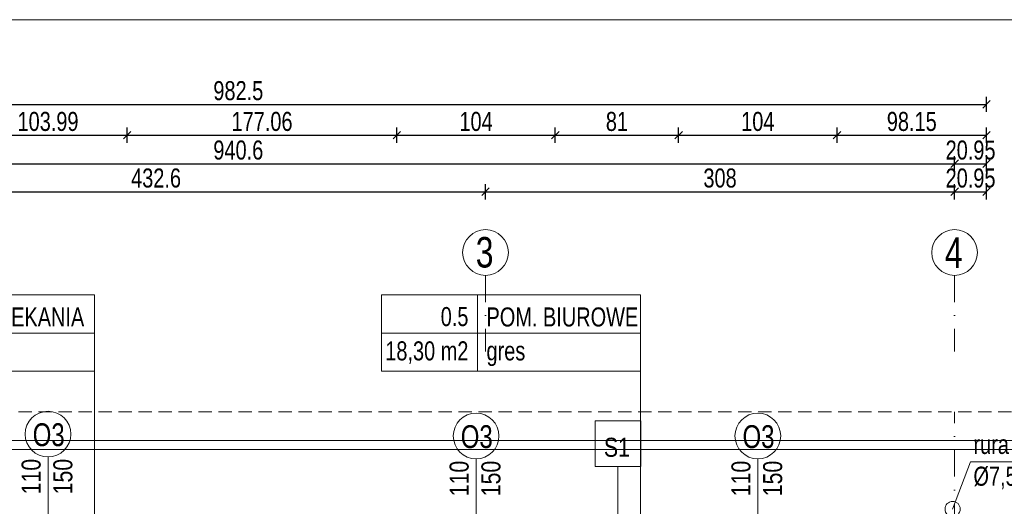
# Model space of a CAD drawing. Header units: inches. Extents: x 53031 to 98566, y -51777 to -15616.
# Tile 30 of 45: x 53930 to 54576, y -16657 to -16337. Entities that reach past the tile are written whole.
import ezdxf
from ezdxf.enums import TextEntityAlignment as Align

# ---------------------------------------------------------------- set-up
doc = ezdxf.new("R2010")
doc.units = ezdxf.units.IN
doc.header["$MEASUREMENT"] = 0
doc.linetypes.add('DASHDOT', pattern=[1, 0.5, -0.25, 0, -0.25])
doc.linetypes.add('HIDDEN', pattern=[0.375, 0.25, -0.125])
doc.layers.get('0').update_dxf_attribs({"lineweight": 0})
doc.layers.get('Defpoints').update_dxf_attribs({"lineweight": 0})
for name, color, linetype, lineweight in [('13a-opisy przekrój', 63, 'Continuous', 5), ('A--tabelka rysunku', 7, 'Continuous', 0), ('A35-rura spustowa', 2, 'Continuous', 0), ('A36-obrzeże', 252, 'Continuous', 0), ('A8-opisy pomieszczeń', 31, 'Continuous', 0), ('p--dach', 2, 'Continuous', 30), ('p--opis okna', 181, 'Continuous', 0), ('p--opisy dodatkowe', 62, 'Continuous', 0), ('p--opisy pomieszczeń', 31, 'Continuous', 0), ('p--osie konstr', 11, 'DASHDOT', 15), ('p--osie konstr.-NR', 1, 'DASHDOT', 15), ('p--wymiary-1-50', 5, 'Continuous', 0)]:
    doc.layers.add(name, color=color, linetype=linetype, lineweight=lineweight)
doc.styles.add('1-100', font='arial.ttf', dxfattribs={"width": 0.75, "height": 18})
doc.styles.add('1-50', font='arial.ttf', dxfattribs={"width": 0.75, "height": 12.5})
doc.styles.get("Standard").update_dxf_attribs({"font": 'arial.ttf', "width": 0.75})
doc.dimstyles.new('1-50', dxfattribs={"dimtxt": 12.5, "dimasz": 5, "dimexe": 5, "dimexo": 5, "dimgap": 0.09, "dimtad": 0, "dimdsep": 46, "dimtxsty": '1-50', "dimblk": 'OBLIQUE', "dimcen": 0.09, "dimadec": 0, "dimazin": 0, "dimtfac": 1, "dimtdec": 4, "dimtix": 1, "dimtmove": 2, "dimatfit": 3, "dimldrblk": 'OBLIQUE', "dimfxl": 5, "dimfxlon": 1, "dimtvp": 0.7, "dimtolj": 1, "dimtzin": 0, "dimarcsym": 0})

# ---------------------------------------------------------------- blocks, each defined once
blk = doc.blocks.new('_OBLIQUE')
at = {"color": 0, "linetype": 'ByBlock', "lineweight": -2}
for p, q in [((-0.5, -0.5), (0.5, 0.5)), ((0, 0), (0, 0))]:
    blk.add_line(p, q, dxfattribs=at)
blk = doc.blocks.new('*D786')
at = {"layer": 'Defpoints', "color": 0}
for p in [(54235.63, -16450.38), (53803.03, -16464.44), (54235.63, -16464.44)]:
    blk.add_point(p, dxfattribs=at)
at = {"layer": 'p--wymiary-1-50', "color": 0, "lineweight": -2}
for p, q in [((53803.03, -16455.38), (53803.03, -16445.38)), ((54235.63, -16455.38), (54235.63, -16445.38)), ((53803.03, -16450.38), (54235.63, -16450.38))]:
    blk.add_line(p, q, dxfattribs=at)
at = {"layer": 'p--wymiary-1-50', "color": 0, "lineweight": -2, "xscale": 5, "yscale": 5, "zscale": 5, "rotation": 180}
blk.add_blockref('_OBLIQUE', (53803.03, -16450.38), dxfattribs=at)
at = {"layer": 'p--wymiary-1-50', "color": 0, "lineweight": -2, "xscale": 5, "yscale": 5, "zscale": 5}
blk.add_blockref('_OBLIQUE', (54235.63, -16450.38), dxfattribs=at)
at = {"layer": 'p--wymiary-1-50', "color": 0, "insert": (54019.33, -16441.44), "char_height": 12.5, "attachment_point": 5, "style": '1-50'}
blk.add_mtext('\\A1;432.6', dxfattribs=at)
blk = doc.blocks.new('*D787')
at = {"layer": 'Defpoints', "color": 0}
for p in [(54543.63, -16450.38), (54235.63, -16464.44), (54543.63, -16464.44)]:
    blk.add_point(p, dxfattribs=at)
at = {"layer": 'p--wymiary-1-50', "color": 0, "lineweight": -2}
for p, q in [((54235.63, -16455.38), (54235.63, -16445.38)), ((54543.63, -16455.38), (54543.63, -16445.38)), ((54235.63, -16450.38), (54543.63, -16450.38))]:
    blk.add_line(p, q, dxfattribs=at)
at = {"layer": 'p--wymiary-1-50', "color": 0, "lineweight": -2, "xscale": 5, "yscale": 5, "zscale": 5, "rotation": 180}
blk.add_blockref('_OBLIQUE', (54235.63, -16450.38), dxfattribs=at)
at = {"layer": 'p--wymiary-1-50', "color": 0, "lineweight": -2, "xscale": 5, "yscale": 5, "zscale": 5}
blk.add_blockref('_OBLIQUE', (54543.63, -16450.38), dxfattribs=at)
at = {"layer": 'p--wymiary-1-50', "color": 0, "insert": (54389.63, -16441.44), "char_height": 12.5, "attachment_point": 5, "style": '1-50'}
blk.add_mtext('\\A1;308', dxfattribs=at)
blk = doc.blocks.new('*D788')
at = {"layer": 'Defpoints', "color": 0}
for p in [(54543.63, -16432.01), (53603.03, -16455.38), (54543.63, -16455.38)]:
    blk.add_point(p, dxfattribs=at)
at = {"layer": 'p--wymiary-1-50', "color": 0, "lineweight": -2}
for p, q in [((53603.03, -16437.01), (53603.03, -16427.01)), ((54543.63, -16437.01), (54543.63, -16427.01)), ((53603.03, -16432.01), (54543.63, -16432.01))]:
    blk.add_line(p, q, dxfattribs=at)
at = {"layer": 'p--wymiary-1-50', "color": 0, "lineweight": -2, "xscale": 5, "yscale": 5, "zscale": 5, "rotation": 180}
blk.add_blockref('_OBLIQUE', (53603.03, -16432.01), dxfattribs=at)
at = {"layer": 'p--wymiary-1-50', "color": 0, "lineweight": -2, "xscale": 5, "yscale": 5, "zscale": 5}
blk.add_blockref('_OBLIQUE', (54543.63, -16432.01), dxfattribs=at)
at = {"layer": 'p--wymiary-1-50', "color": 0, "insert": (54073.33, -16423.08), "char_height": 12.5, "attachment_point": 5, "style": '1-50'}
blk.add_mtext('\\A1;940.6', dxfattribs=at)
blk = doc.blocks.new('*D792')
at = {"layer": 'Defpoints', "color": 0}
for p in [(54564.58, -16393.02), (53582.08, -16416.37), (54564.58, -16416.37)]:
    blk.add_point(p, dxfattribs=at)
at = {"layer": 'p--wymiary-1-50', "color": 0, "lineweight": -2}
for p, q in [((53582.08, -16398.02), (53582.08, -16388.02)), ((54564.58, -16398.02), (54564.58, -16388.02)), ((53582.08, -16393.02), (54564.58, -16393.02))]:
    blk.add_line(p, q, dxfattribs=at)
at = {"layer": 'p--wymiary-1-50', "color": 0, "lineweight": -2, "xscale": 5, "yscale": 5, "zscale": 5, "rotation": 180}
blk.add_blockref('_OBLIQUE', (53582.08, -16393.02), dxfattribs=at)
at = {"layer": 'p--wymiary-1-50', "color": 0, "lineweight": -2, "xscale": 5, "yscale": 5, "zscale": 5}
blk.add_blockref('_OBLIQUE', (54564.58, -16393.02), dxfattribs=at)
at = {"layer": 'p--wymiary-1-50', "color": 0, "insert": (54073.33, -16384.09), "char_height": 12.5, "attachment_point": 5, "style": '1-50'}
blk.add_mtext('\\A1;982.5', dxfattribs=at)
blk = doc.blocks.new('*D795')
at = {"layer": 'Defpoints', "color": 0}
for p in [(54564.58, -16432.01), (54543.63, -16443.26), (54564.58, -16443.26)]:
    blk.add_point(p, dxfattribs=at)
at = {"layer": 'p--wymiary-1-50', "color": 0, "lineweight": -2}
for p, q in [((54543.63, -16437.01), (54543.63, -16427.01)), ((54564.58, -16437.01), (54564.58, -16427.01)), ((54543.63, -16432.01), (54564.58, -16432.01))]:
    blk.add_line(p, q, dxfattribs=at)
at = {"layer": 'p--wymiary-1-50', "color": 0, "lineweight": -2, "xscale": 5, "yscale": 5, "zscale": 5}
blk.add_blockref('_OBLIQUE', (54543.63, -16432.01), dxfattribs=at)
at = {"layer": 'p--wymiary-1-50', "color": 0, "lineweight": -2, "xscale": 5, "yscale": 5, "zscale": 5, "rotation": 180}
blk.add_blockref('_OBLIQUE', (54564.58, -16432.01), dxfattribs=at)
at = {"layer": 'p--wymiary-1-50', "color": 0, "insert": (54554.11, -16423.08), "char_height": 12.5, "attachment_point": 5, "style": '1-50'}
blk.add_mtext('\\A1;20.95', dxfattribs=at)
blk = doc.blocks.new('*D796')
at = {"layer": 'Defpoints', "color": 0}
for p in [(54564.58, -16450.38), (54543.63, -16461.62), (54564.58, -16461.62)]:
    blk.add_point(p, dxfattribs=at)
at = {"layer": 'p--wymiary-1-50', "color": 0, "lineweight": -2}
for p, q in [((54543.63, -16455.38), (54543.63, -16445.38)), ((54564.58, -16455.38), (54564.58, -16445.38)), ((54543.63, -16450.38), (54564.58, -16450.38))]:
    blk.add_line(p, q, dxfattribs=at)
at = {"layer": 'p--wymiary-1-50', "color": 0, "lineweight": -2, "xscale": 5, "yscale": 5, "zscale": 5}
blk.add_blockref('_OBLIQUE', (54543.63, -16450.38), dxfattribs=at)
at = {"layer": 'p--wymiary-1-50', "color": 0, "lineweight": -2, "xscale": 5, "yscale": 5, "zscale": 5, "rotation": 180}
blk.add_blockref('_OBLIQUE', (54564.58, -16450.38), dxfattribs=at)
at = {"layer": 'p--wymiary-1-50', "color": 0, "insert": (54554.11, -16441.44), "char_height": 12.5, "attachment_point": 5, "style": '1-50'}
blk.add_mtext('\\A1;20.95', dxfattribs=at)
blk = doc.blocks.new('*D810')
at = {"layer": 'Defpoints', "color": 0}
for p in [(54000.37, -16413.24), (53896.38, -16428.32), (54000.37, -16428.32)]:
    blk.add_point(p, dxfattribs=at)
at = {"layer": 'p--wymiary-1-50', "color": 0, "lineweight": -2}
for p, q in [((53896.38, -16418.24), (53896.38, -16408.24)), ((53896.38, -16413.24), (54000.37, -16413.24)), ((54000.37, -16418.24), (54000.37, -16408.24))]:
    blk.add_line(p, q, dxfattribs=at)
at = {"layer": 'p--wymiary-1-50', "color": 0, "lineweight": -2, "xscale": 5, "yscale": 5, "zscale": 5, "rotation": 180}
blk.add_blockref('_OBLIQUE', (53896.38, -16413.24), dxfattribs=at)
at = {"layer": 'p--wymiary-1-50', "color": 0, "lineweight": -2, "xscale": 5, "yscale": 5, "zscale": 5}
blk.add_blockref('_OBLIQUE', (54000.37, -16413.24), dxfattribs=at)
at = {"layer": 'p--wymiary-1-50', "color": 0, "insert": (53948.38, -16404.3), "char_height": 12.5, "attachment_point": 5, "style": '1-50'}
blk.add_mtext('\\A1;103.99', dxfattribs=at)
blk = doc.blocks.new('*D811')
at = {"layer": 'Defpoints', "color": 0}
for p in [(54177.43, -16413.24), (54000.37, -16428.32), (54177.43, -16428.32)]:
    blk.add_point(p, dxfattribs=at)
at = {"layer": 'p--wymiary-1-50', "color": 0, "lineweight": -2}
for p, q in [((54000.37, -16418.24), (54000.37, -16408.24)), ((54000.37, -16413.24), (54177.43, -16413.24)), ((54177.43, -16418.24), (54177.43, -16408.24))]:
    blk.add_line(p, q, dxfattribs=at)
at = {"layer": 'p--wymiary-1-50', "color": 0, "lineweight": -2, "xscale": 5, "yscale": 5, "zscale": 5, "rotation": 180}
blk.add_blockref('_OBLIQUE', (54000.37, -16413.24), dxfattribs=at)
at = {"layer": 'p--wymiary-1-50', "color": 0, "lineweight": -2, "xscale": 5, "yscale": 5, "zscale": 5}
blk.add_blockref('_OBLIQUE', (54177.43, -16413.24), dxfattribs=at)
at = {"layer": 'p--wymiary-1-50', "color": 0, "insert": (54088.9, -16404.3), "char_height": 12.5, "attachment_point": 5, "style": '1-50'}
blk.add_mtext('\\A1;177.06', dxfattribs=at)
blk = doc.blocks.new('*D812')
at = {"layer": 'Defpoints', "color": 0}
for p in [(54281.43, -16413.24), (54177.43, -16428.32), (54281.43, -16428.32)]:
    blk.add_point(p, dxfattribs=at)
at = {"layer": 'p--wymiary-1-50', "color": 0, "lineweight": -2}
for p, q in [((54177.43, -16418.24), (54177.43, -16408.24)), ((54177.43, -16413.24), (54281.43, -16413.24)), ((54281.43, -16418.24), (54281.43, -16408.24))]:
    blk.add_line(p, q, dxfattribs=at)
at = {"layer": 'p--wymiary-1-50', "color": 0, "lineweight": -2, "xscale": 5, "yscale": 5, "zscale": 5, "rotation": 180}
blk.add_blockref('_OBLIQUE', (54177.43, -16413.24), dxfattribs=at)
at = {"layer": 'p--wymiary-1-50', "color": 0, "lineweight": -2, "xscale": 5, "yscale": 5, "zscale": 5}
blk.add_blockref('_OBLIQUE', (54281.43, -16413.24), dxfattribs=at)
at = {"layer": 'p--wymiary-1-50', "color": 0, "insert": (54229.43, -16404.3), "char_height": 12.5, "attachment_point": 5, "style": '1-50'}
blk.add_mtext('\\A1;104', dxfattribs=at)
blk = doc.blocks.new('*D813')
at = {"layer": 'Defpoints', "color": 0}
for p in [(54362.43, -16413.24), (54281.43, -16428.32), (54362.43, -16428.32)]:
    blk.add_point(p, dxfattribs=at)
at = {"layer": 'p--wymiary-1-50', "color": 0, "lineweight": -2}
for p, q in [((54281.43, -16418.24), (54281.43, -16408.24)), ((54281.43, -16413.24), (54362.43, -16413.24)), ((54362.43, -16418.24), (54362.43, -16408.24))]:
    blk.add_line(p, q, dxfattribs=at)
at = {"layer": 'p--wymiary-1-50', "color": 0, "lineweight": -2, "xscale": 5, "yscale": 5, "zscale": 5, "rotation": 180}
blk.add_blockref('_OBLIQUE', (54281.43, -16413.24), dxfattribs=at)
at = {"layer": 'p--wymiary-1-50', "color": 0, "lineweight": -2, "xscale": 5, "yscale": 5, "zscale": 5}
blk.add_blockref('_OBLIQUE', (54362.43, -16413.24), dxfattribs=at)
at = {"layer": 'p--wymiary-1-50', "color": 0, "insert": (54321.93, -16404.3), "char_height": 12.5, "attachment_point": 5, "style": '1-50'}
blk.add_mtext('\\A1;81', dxfattribs=at)
blk = doc.blocks.new('*D814')
at = {"layer": 'Defpoints', "color": 0}
for p in [(54466.43, -16413.24), (54362.43, -16428.32), (54466.43, -16428.32)]:
    blk.add_point(p, dxfattribs=at)
at = {"layer": 'p--wymiary-1-50', "color": 0, "lineweight": -2}
for p, q in [((54362.43, -16418.24), (54362.43, -16408.24)), ((54362.43, -16413.24), (54466.43, -16413.24)), ((54466.43, -16418.24), (54466.43, -16408.24))]:
    blk.add_line(p, q, dxfattribs=at)
at = {"layer": 'p--wymiary-1-50', "color": 0, "lineweight": -2, "xscale": 5, "yscale": 5, "zscale": 5, "rotation": 180}
blk.add_blockref('_OBLIQUE', (54362.43, -16413.24), dxfattribs=at)
at = {"layer": 'p--wymiary-1-50', "color": 0, "lineweight": -2, "xscale": 5, "yscale": 5, "zscale": 5}
blk.add_blockref('_OBLIQUE', (54466.43, -16413.24), dxfattribs=at)
at = {"layer": 'p--wymiary-1-50', "color": 0, "insert": (54414.43, -16404.3), "char_height": 12.5, "attachment_point": 5, "style": '1-50'}
blk.add_mtext('\\A1;104', dxfattribs=at)
blk = doc.blocks.new('*D815')
at = {"layer": 'Defpoints', "color": 0}
for p in [(54564.58, -16413.24), (54466.43, -16428.32), (54564.58, -16428.32)]:
    blk.add_point(p, dxfattribs=at)
at = {"layer": 'p--wymiary-1-50', "color": 0, "lineweight": -2}
for p, q in [((54466.43, -16418.24), (54466.43, -16408.24)), ((54466.43, -16413.24), (54564.58, -16413.24)), ((54564.58, -16418.24), (54564.58, -16408.24))]:
    blk.add_line(p, q, dxfattribs=at)
at = {"layer": 'p--wymiary-1-50', "color": 0, "lineweight": -2, "xscale": 5, "yscale": 5, "zscale": 5, "rotation": 180}
blk.add_blockref('_OBLIQUE', (54466.43, -16413.24), dxfattribs=at)
at = {"layer": 'p--wymiary-1-50', "color": 0, "lineweight": -2, "xscale": 5, "yscale": 5, "zscale": 5}
blk.add_blockref('_OBLIQUE', (54564.58, -16413.24), dxfattribs=at)
at = {"layer": 'p--wymiary-1-50', "color": 0, "insert": (54515.51, -16404.3), "char_height": 12.5, "attachment_point": 5, "style": '1-50'}
blk.add_mtext('\\A1;98.15', dxfattribs=at)

msp = doc.modelspace()

# ---------------------------------------------------------------- linework, layer by layer
at = {"layer": '13a-opisy przekrój', "lineweight": 9}
msp.add_line((54322.561, -16630.711), (54322.561, -16701.146), dxfattribs=at)
msp.add_lwpolyline([(54337.561, -16630.711), (54307.561, -16630.711), (54307.561, -16600.711), (54337.561, -16600.711)], close=True, dxfattribs=at)
at = {"layer": 'A--tabelka rysunku', "linetype": 'Continuous'}
msp.add_lwpolyline([(53340.894, -17752.433), (55280.894, -17752.433), (55280.894, -16337.433), (53340.894, -16337.433)], close=True, dxfattribs=at)
at = {"layer": 'A35-rura spustowa', "linetype": 'Continuous', "lineweight": 0, "ltscale": 75}
msp.add_circle((54542.335, -16658.675), 5, dxfattribs=at)
at = {"layer": 'A36-obrzeże', "linetype": 'Continuous', "ltscale": 35}
for points in [[(53817.585, -17294.175), (53532.085, -17294.175), (53532.085, -16613.675), (54614.585, -16613.675), (54614.585, -17294.175), (54221.085, -17294.175)], [(53823.585, -17288.175), (53538.085, -17288.175), (53538.085, -16619.675), (54608.585, -16619.675), (54608.585, -17288.175), (54215.085, -17288.175)]]:
    msp.add_lwpolyline(points, dxfattribs=at)
at = {"layer": 'A8-opisy pomieszczeń'}
for p, q in [((53978.857, -16568.114), (53978.857, -16798.381)), ((54337.346, -16568.114), (54337.346, -16798.381))]:
    msp.add_line(p, q, dxfattribs=at)
at = {"layer": 'p--dach', "color": 6, "linetype": 'HIDDEN', "lineweight": 20, "ltscale": 35}
msp.add_lwpolyline([(53513.225, -17313.035), (54633.445, -17313.035), (54633.445, -16594.815), (53513.225, -16594.815)], close=True, dxfattribs=at)
at = {"layer": 'p--opis okna'}
for p, q in [((53948.385, -16624.463), (53948.385, -16706.175)), ((53948.385, -16625.713), (53948.385, -16696.175)), ((54229.435, -16625.713), (54229.435, -16696.175)), ((54414.435, -16625.713), (54414.435, -16696.175))]:
    msp.add_line(p, q, dxfattribs=at)
for centre in [(53948.385, -16609.463), (54229.435, -16610.713), (54414.435, -16610.713)]:
    msp.add_circle(centre, 15, dxfattribs=at)
at = {"layer": 'p--opisy dodatkowe'}
msp.add_lwpolyline([(54647.318, -16627.76), (54554.094, -16627.76), (54542.335, -16658.675)], dxfattribs=at)
at = {"layer": 'p--opisy pomieszczeń'}
for p, q in [((54230.346, -16518.114), (54230.346, -16568.114)), ((53978.857, -16543.114), (53818.857, -16543.114)), ((54337.346, -16543.114), (54167.346, -16543.114))]:
    msp.add_line(p, q, dxfattribs=at)
for points in [[(53818.857, -16568.114), (53978.857, -16568.114), (53978.857, -16518.114), (53818.857, -16518.114)], [(54167.346, -16568.114), (54337.346, -16568.114), (54337.346, -16518.114), (54167.346, -16518.114)]]:
    msp.add_lwpolyline(points, close=True, dxfattribs=at)
at = {"layer": 'p--osie konstr', "linetype": 'DASHDOT', "ltscale": 35}
msp.add_line((54543.635, -17269.175), (54543.635, -16594.815), dxfattribs=at)
at = {"layer": 'p--osie konstr.-NR', "linetype": 'DASHDOT', "ltscale": 35}
for p, q in [((54235.635, -16505.264), (54235.635, -16555.264)), ((54543.635, -16505.264), (54543.635, -16555.264))]:
    msp.add_line(p, q, dxfattribs=at)
at = {"layer": 'p--osie konstr.-NR', "linetype": 'Continuous', "ltscale": 35}
for centre in [(54235.635, -16490.264), (54543.635, -16490.264)]:
    msp.add_circle(centre, 15, dxfattribs=at)

# ---------------------------------------------------------------- texts
at = {"layer": '13a-opisy przekrój', "lineweight": 9, "width": 0.8}
msp.add_text('S1', height=12.5, dxfattribs=at).set_placement((54321.93, -16611.878), align=Align.TOP_CENTER)
at = {"layer": 'p--opis okna', "char_height": 15, "width": 74.01038, "attachment_point": 7, "style": '1-50'}
for insert in [(53938.351, -16617.589), (54219.401, -16618.839), (54404.401, -16618.839)]:
    msp.add_mtext('O3', dxfattribs=dict(at, insert=insert))
at = {"layer": 'p--opis okna', "char_height": 12.5, "width": 45.287, "attachment_point": 7, "rotation": 90, "style": '1-100'}
for insert in [(53964.544, -16649.025), (54245.594, -16650.275), (54430.594, -16650.275)]:
    msp.add_mtext('\\W0.8;110\\P150', dxfattribs=dict(at, insert=insert))
at = {"layer": 'p--opisy dodatkowe', "insert": (54556.017, -16645.678), "char_height": 12.5, "width": 177.1707, "attachment_point": 7, "style": '1-50'}
msp.add_mtext('rura spustowa\\P%%c7,5 cm', dxfattribs=at)
at = {"layer": 'p--opisy pomieszczeń', "char_height": 12.5, "style": '1-50'}
for s, insert, width, attachment_point in [('POCZEKANIA', (53887.789, -16526.322), 106.86476, 1), ('0.5', (54224.415, -16526.087), 98, 3), ('POM. BIUROWE', (54236.278, -16526.322), 106.86476, 1), ('18,30 m2', (54224.415, -16548.589), 98, 3), ('gres', (54236.278, -16548.589), 100, 1)]:
    msp.add_mtext(s, dxfattribs=dict(at, insert=insert, width=width, attachment_point=attachment_point))
at = {"layer": 'p--osie konstr.-NR', "linetype": 'Continuous', "ltscale": 35, "char_height": 20, "width": 63.5564, "attachment_point": 9}
for s, insert in [('3', (54240.881, -16500.393)), ('4', (54548.881, -16500.393))]:
    msp.add_mtext(s, dxfattribs=dict(at, insert=insert))

# ---------------------------------------------------------------- dimensions: what is measured, and where the dimension line sits
at = {"layer": 'p--wymiary-1-50'}
for base, p1, p2, picture, middle in [((54564.585, -16393.02), (53582.085, -16416.373), (54564.585, -16416.373), '*D792', (54073.335, -16384.086)), ((54000.375, -16413.237), (53896.385, -16428.32), (54000.375, -16428.32), '*D810', (53948.38, -16404.303)), ((54177.435, -16413.237), (54000.375, -16428.32), (54177.435, -16428.32), '*D811', (54088.905, -16404.303)), ((54281.435, -16413.237), (54177.435, -16428.32), (54281.435, -16428.32), '*D812', (54229.435, -16404.303)), ((54362.435, -16413.237), (54281.435, -16428.32), (54362.435, -16428.32), '*D813', (54321.935, -16404.303)), ((54466.435, -16413.237), (54362.435, -16428.32), (54466.435, -16428.32), '*D814', (54414.435, -16404.303)), ((54564.585, -16413.237), (54466.435, -16428.32), (54564.585, -16428.32), '*D815', (54515.51, -16404.303)), ((54543.635, -16432.011), (53603.035, -16455.378), (54543.635, -16455.378), '*D788', (54073.335, -16423.077)), ((54564.585, -16432.011), (54543.635, -16443.257), (54564.585, -16443.257), '*D795', (54554.11, -16423.077)), ((54235.635, -16450.378), (53803.035, -16464.444), (54235.635, -16464.444), '*D786', (54019.335, -16441.444)), ((54543.635, -16450.378), (54235.635, -16464.444), (54543.635, -16464.444), '*D787', (54389.635, -16441.444)), ((54564.585, -16450.378), (54543.635, -16461.624), (54564.585, -16461.624), '*D796', (54554.11, -16441.444))]:
    dim = msp.add_linear_dim(base=base, p1=p1, p2=p2, dimstyle='1-50', dxfattribs=at)
    dim.commit()
    dim.dimension.update_dxf_attribs({"geometry": picture, "text_midpoint": middle})

doc.saveas('drawing.dxf')
